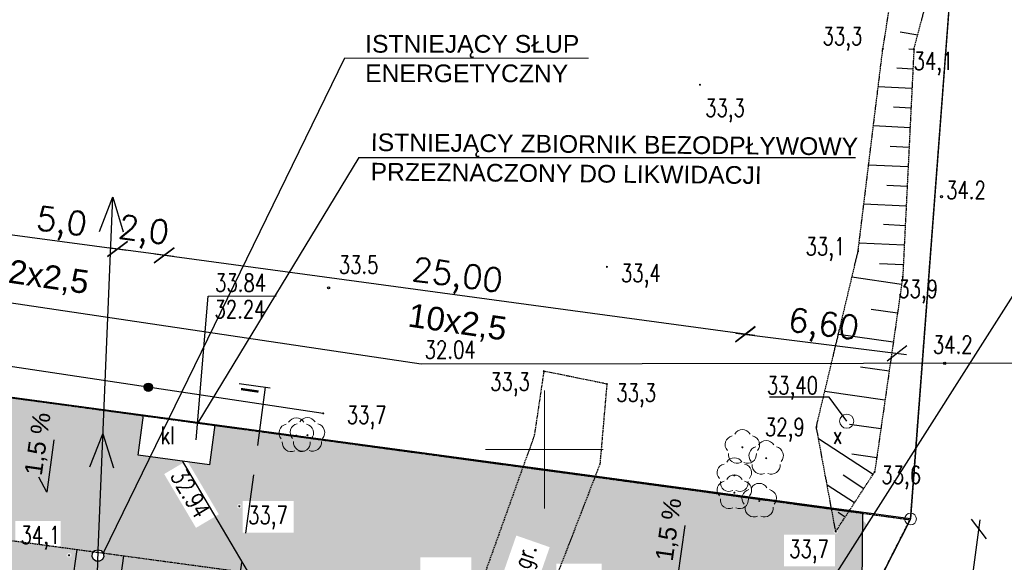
# Model space of a CAD drawing. Header units: inches. Extents: x 6268 to 12323, y 5221 to 42059.
# Tile 34 of 98: x 8872 to 9707, y 7259 to 7720. Entities that reach past the tile are written whole.
import ezdxf
from ezdxf.enums import TextEntityAlignment as Align

# ---------------------------------------------------------------- set-up
doc = ezdxf.new("R2010")
doc.units = ezdxf.units.IN
doc.header["$MEASUREMENT"] = 0
for name, pattern in [('2', [1.5, 1, -0.5]), ('424', [1.5, 1, -0.5]), ('9', [1.75, 1.25, -0.5]), ('901', [0])]:
    doc.linetypes.add(name, pattern=pattern)
doc.layers.get('Defpoints').update_dxf_attribs({"lineweight": 9})
for name, color, linetype in [('000_Inne__niezydentyfikowane_', 7, 'Continuous'), ('202-punkt_graniczny', 7, 'Continuous'), ('218-kontur_uzytku_gruntowego', 7, 'Continuous'), ('219-dzialka_ewidencyjna', 7, 'Continuous'), ('drzewo_lisciaste', 7, 'Continuous'), ('jezdnia', 7, 'Continuous'), ('komora_podziemna-Atr17', 7, 'Continuous'), ('ogrodzenie_trwale', 7, 'Continuous'), ('osadnik__szambo', 7, 'Continuous'), ('osadnik__szambo-Atr17', 7, 'Continuous'), ('pikieta_naturalna', 7, 'Continuous'), ('pikieta_naturalna-Atr2', 7, 'Continuous'), ('pikieta_sztuczna-Atr2', 7, 'Continuous'), ('przewod_elektroenergetyczny_nis', 7, 'Continuous'), ('przewod_elektroenergetyczny_pod', 7, 'Continuous'), ('przewod_kanalizacyjny', 7, 'Continuous'), ('przewod_wodociagowy', 7, 'Continuous'), ('rzedna-Atr2', 7, 'Continuous'), ('rzedna-Atr3', 7, 'Continuous'), ('skarpa_nieumocniona', 7, 'Continuous'), ('slup_przewodow_napowietrznych', 7, 'Continuous')]:
    doc.layers.add(name, color=color, linetype=linetype)
doc.layers.add('opisy', color=7, linetype='Continuous', lineweight=20)
doc.styles.add('arial', font='arial.ttf', dxfattribs={"height": 1.7})
doc.styles.get("Standard").update_dxf_attribs({"font": 'txt.shx'})
doc.styles.add('STYL_ARIAL', font='simplex', dxfattribs={"width": 0.75, "oblique": 0.1})
doc.dimstyles.new('ISO-25', dxfattribs={"dimtxt": 13, "dimasz": 7, "dimexe": 1, "dimexo": 90, "dimgap": 2.5, "dimtad": 1, "dimdec": 0, "dimtxsty": 'Standard', "dimblk": 'ARCHTICK', "dimcen": 2.5, "dimdle": 8, "dimadec": 0, "dimazin": 0, "dimtfac": 1, "dimtdec": 0, "dimtmove": 1, "dimatfit": 3, "dimldrblk": 'ARCHTICK', "dimfxl": 2, "dimfxlon": 1, "dimarcsym": 0})

# ---------------------------------------------------------------- blocks, each defined once
blk = doc.blocks.new('202')
at = {"color": 0, "linetype": 'Continuous', "lineweight": 0}
blk.add_circle((0, 0), 0.25, dxfattribs=at)
blk = doc.blocks.new('US15')
at = {"color": 7}
blk.add_polyline3d([(0, 0.25, 0), (0.1352, 0.2103, 0), (0.2274, 0.1039, 0), (0.2475, -0.0356, 0), (0.1889, -0.1637, 0), (0.0704, -0.2399, 0), (-0.0704, -0.2399, 0), (-0.1889, -0.1637, 0), (-0.2475, -0.0356, 0), (-0.2274, 0.1039, 0), (-0.1352, 0.2103, 0), (0, 0.25, 0)], dxfattribs=at)
blk = doc.blocks.new('PW01')
at = {"color": 7}
blk.add_polyline3d([(0.045, 0, 0), (0.0318, -0.0318, 0), (0, -0.045, 0), (-0.0318, -0.0318, 0), (-0.045, 0, 0), (-0.0318, 0.0318, 0), (0, 0.045, 0), (0.0318, 0.0318, 0), (0.045, 0, 0)], dxfattribs=at)
blk = doc.blocks.new('801')
at = {"linetype": 'Continuous', "lineweight": 13}
h = blk.add_hatch(color=0, dxfattribs=at)
edge = h.paths.add_edge_path()
edge.add_arc((0, 0), 0.045, 0, 360)
blk = doc.blocks.new('922')
at = {"linetype": 'Continuous', "lineweight": 0}
h = blk.add_hatch(color=0, dxfattribs=at)
edge = h.paths.add_edge_path()
edge.add_arc((0, 0), 0.045, 0, 360)
at = {"color": 0, "linetype": 'Continuous', "lineweight": 0}
for centre, start, end in [((-0.357, 0.116), 102.147, 221.853), ((0, 0.375), 30.147, 149.853), ((0.357, 0.116), 318.147, 77.853), ((-0.22, -0.303), 174.147, 293.853), ((0.22, -0.303), 246.147, 5.853)]:
    blk.add_arc(centre, 0.375, start, end, dxfattribs=at)
blk = doc.blocks.new('506')
at = {"color": 0, "linetype": 'Continuous', "lineweight": 13}
blk.add_circle((0, 0), 0.3, dxfattribs=at)
blk = doc.blocks.new('_Oblique')
at = {"color": 0, "linetype": 'ByBlock', "lineweight": -2}
blk.add_line((-0.5, -0.5), (0.5, 0.5), dxfattribs=at)
blk = doc.blocks.new('*D1480')
at = {"color": 0, "lineweight": -2}
blk.add_line((9479.37, 7453.86), (9623.94, 7435.72), dxfattribs=at)
at = {"layer": 'Defpoints', "color": 0}
for p in [(9616, 7436.72), (9455.31, 7197.78), (9584, 7181.64)]:
    blk.add_point(p, dxfattribs=at)
at = {"color": 0, "lineweight": -2, "yscale": 15, "zscale": 15}
for p, xscale, rotation in [((9487.31, 7452.86), 14.99999999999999, 172.8498639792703), ((9616, 7436.72), 15, 352.8498639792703)]:
    blk.add_blockref('_Oblique', p, dxfattribs=dict(at, xscale=xscale, rotation=rotation))
at = {"color": 0, "insert": (9553.42, 7458.85), "char_height": 20, "attachment_point": 5, "rotation": 352.84986}
blk.add_mtext('6,60', dxfattribs=at)
blk = doc.blocks.new('_ArchTick')
at = {"color": 0, "linetype": 'ByBlock', "const_width": 0.15}
blk.add_lwpolyline([(-0.5, -0.5), (0.5, 0.5)], dxfattribs=at)
blk = doc.blocks.new('*D1481')
at = {"color": 0, "lineweight": -2}
blk.add_line((9495.23, 7451.79), (8986.53, 7520.83), dxfattribs=at)
at = {"layer": 'Defpoints', "color": 0}
for p in [(9001.75, 7573.48), (8994.46, 7519.76), (9494.6, 7506.59)]:
    blk.add_point(p, dxfattribs=at)
at = {"color": 0, "lineweight": -2, "xscale": 14.99999999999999, "yscale": 15, "zscale": 15}
for p, rotation in [((8994.46, 7519.76), 172.2705587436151), ((9487.31, 7452.86), 352.2705587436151)]:
    blk.add_blockref('_Oblique', p, dxfattribs=dict(at, rotation=rotation))
at = {"color": 0, "insert": (9242.79, 7500.35), "char_height": 20, "attachment_point": 5, "rotation": 352.27056}
blk.add_mtext('25,00', dxfattribs=at)
blk = doc.blocks.new('*D1482')
at = {"color": 0, "lineweight": -2}
blk.add_line((9002.34, 7518.69), (8946.85, 7526.22), dxfattribs=at)
at = {"layer": 'Defpoints', "color": 0}
for p in [(8954.77, 7525.14), (8920.21, 7270.38), (8959.85, 7265)]:
    blk.add_point(p, dxfattribs=at)
at = {"color": 0, "lineweight": -2}
for p, xscale, yscale, zscale, rotation in [((8954.77, 7525.14), 15.00000000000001, 15.00000000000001, 15.00000000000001, 172.2734560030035), ((8994.41, 7519.76), 15, 15, 15, 352.2734560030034)]:
    blk.add_blockref('_Oblique', p, dxfattribs=dict(at, xscale=xscale, yscale=yscale, zscale=zscale, rotation=rotation))
at = {"color": 0, "insert": (8976.8, 7538.72), "char_height": 20, "attachment_point": 5, "rotation": 352.27346}
blk.add_mtext('2,0', dxfattribs=at)
blk = doc.blocks.new('*D1483')
at = {"color": 0, "lineweight": -2}
blk.add_line((8847.75, 7539.66), (8962.7, 7524.06), dxfattribs=at)
at = {"layer": 'Defpoints', "color": 0}
for p in [(8954.77, 7525.14), (8821.12, 7283.82), (8920.21, 7270.38)]:
    blk.add_point(p, dxfattribs=at)
at = {"color": 0, "lineweight": -2, "xscale": 15, "yscale": 15, "zscale": 15}
for p, rotation in [((8855.68, 7538.58), 172.2734560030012), ((8954.77, 7525.14), 352.2734560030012)]:
    blk.add_blockref('_Oblique', p, dxfattribs=dict(at, rotation=rotation))
at = {"color": 0, "insert": (8907.13, 7545.9), "char_height": 20, "attachment_point": 5, "rotation": 352.27346}
blk.add_mtext('5,0', dxfattribs=at)
blk = doc.blocks.new('*D1487')
at = {"color": 0, "lineweight": -2}
blk.add_line((9668.19, 7160.82), (9686.47, 7295.59), dxfattribs=at)
at = {"layer": 'Defpoints', "color": 0}
for p in [(9471.44, 7316.69), (9685.4, 7287.66), (9455.31, 7197.78)]:
    blk.add_point(p, dxfattribs=at)
at = {"color": 0, "lineweight": -2, "xscale": 15, "yscale": 15, "zscale": 15}
for p, rotation in [((9685.4, 7287.66), 82.27345600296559), ((9669.27, 7168.75), 262.2734560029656)]:
    blk.add_blockref('_Oblique', p, dxfattribs=dict(at, rotation=rotation))
at = {"color": 0, "insert": (9663.29, 7230.11), "char_height": 20, "attachment_point": 5, "rotation": 82.27346}
blk.add_mtext('6,0', dxfattribs=at)

msp = doc.modelspace()

# ---------------------------------------------------------------- hatches: boundary and pattern name
at = {"transparency": 33554585}
h = msp.add_hatch(color=6, dxfattribs=at)
h.set_gradient(color1=(248, 246, 176), color2=(248, 246, 176))
edge = h.paths.add_edge_path()
edge.add_arc((8859.219, 7399.982), 5, 174.863025, 267.68957, ccw=False)
edge.add_line((8854.239, 7400.429), (8782.277, 7410.18))
edge.add_line((8782.277, 7410.18), (8770.36, 7322.351))
edge.add_arc((8781.117, 7283.825), 40, 0, 105.600109, ccw=False)
edge.add_line((8821.117, 7283.825), (8854.351, 7279.316))
edge.add_line((8854.351, 7279.316), (8859.017, 7394.986))
edge = h.paths.add_edge_path()
edge.add_line((8943.351, 7388.34), (8864.138, 7399.087))
edge.add_arc((8859.219, 7399.982), 5, 267.68957, 349.693435, ccw=False)
edge.add_line((8859.017, 7394.986), (8854.351, 7279.316))
edge.add_line((8854.351, 7279.316), (8934.678, 7268.417))
edge.add_line((8934.678, 7268.417), (8935.483, 7269.346))
edge.add_line((8935.483, 7269.346), (8938.548, 7270.246))
edge.add_line((8938.548, 7270.246), (8943.351, 7388.34))
h.paths.add_polyline_path([(9014.419, 7337.982), (9010.181, 7345.045), (8972.219, 7350.182), (8976.768, 7383.806), (8943.351, 7388.34), (8938.54, 7270.036), (8940.891, 7269.346), (8942.631, 7267.338), (9066.062, 7250.591)])
edge = h.paths.add_edge_path()
edge.add_line((9105.612, 7366.325), (9037.365, 7375.584))
edge.add_line((9037.365, 7375.584), (9032.819, 7341.982))
edge.add_line((9032.819, 7341.982), (9010.181, 7345.045))
edge.add_line((9010.181, 7345.045), (9014.419, 7337.982))
edge.add_line((9014.419, 7337.982), (9066.062, 7250.591))
edge.add_line((9066.062, 7250.591), (9374.175, 7208.787))
edge.add_arc((9374.875, 7208.074), 1, 30.086415, 134.460497, ccw=False)
edge.add_line((9375.74, 7208.575), (9455.306, 7197.78))
edge.add_line((9455.306, 7197.78), (9440.076, 7085.521))
edge.add_line((9440.076, 7085.521), (9459.027, 7084.141))
edge.add_line((9459.027, 7084.141), (9586.504, 7284.661))
edge.add_line((9586.504, 7284.661), (9586.617, 7301.063))
edge.add_line((9586.617, 7301.063), (9499.173, 7312.407))
edge.add_arc((9499.039, 7311.416), 1, 0, 82.273456, ccw=False)
edge.add_arc((9499.039, 7311.416), 1, -180, 0, ccw=False)
edge.add_arc((9499.039, 7311.416), 1, 82.273456, 180, ccw=False)
edge.add_line((9499.173, 7312.407), (9106.779, 7365.965))
edge.add_arc((9106.429, 7366.902), 1, 215.243982, 290.467283, ccw=False)
edge = h.paths.add_edge_path(flags=0)
edge.add_arc((9058.119, 7307.042), 0.2, 0, 360)
edge = h.paths.add_edge_path(flags=0)
edge.add_arc((9058.119, 7307.042), 0.6, 0, 360)
edge = h.paths.add_edge_path(flags=0)
edge.add_arc((9058.119, 7307.042), 1, 0, 360)
edge = h.paths.add_edge_path(flags=16)
edge.add_arc((9058.119, 7307.042), 1.4, 0, 360)
edge = h.paths.add_edge_path(flags=16)
edge.add_arc((9058.119, 7307.042), 1.8, 0, 360)
edge = h.paths.add_edge_path(flags=0)
edge.add_arc((9259.059, 7229.842), 0.2, 0, 360)
edge = h.paths.add_edge_path(flags=0)
edge.add_arc((9259.059, 7229.842), 0.6, 0, 360)
edge = h.paths.add_edge_path(flags=0)
edge.add_arc((9259.059, 7229.842), 1, 0, 360)
edge = h.paths.add_edge_path(flags=16)
edge.add_arc((9259.059, 7229.842), 1.4, 0, 360)
edge = h.paths.add_edge_path(flags=16)
edge.add_arc((9259.059, 7229.842), 1.8, 0, 360)
edge = h.paths.add_edge_path(flags=0)
edge.add_arc((9322.899, 7236.662), 0.2, 0, 360)
edge = h.paths.add_edge_path(flags=0)
edge.add_arc((9322.899, 7236.662), 0.6, 0, 360)
edge = h.paths.add_edge_path(flags=0)
edge.add_arc((9322.899, 7236.662), 1, 0, 360)
edge = h.paths.add_edge_path(flags=16)
edge.add_arc((9322.899, 7236.662), 1.4, 0, 360)
edge = h.paths.add_edge_path(flags=16)
edge.add_arc((9322.899, 7236.662), 1.8, 0, 360)
edge = h.paths.add_edge_path(flags=16)
edge.add_arc((9449.979, 7120.302), 1, 0, 360)
edge = h.paths.add_edge_path(flags=0)
edge.add_arc((9563.979, 7285.602), 0.2, 0, 360)
edge = h.paths.add_edge_path(flags=0)
edge.add_arc((9563.979, 7285.602), 0.6, 0, 360)
edge = h.paths.add_edge_path(flags=0)
edge.add_arc((9563.979, 7285.602), 1, 0, 360)
edge = h.paths.add_edge_path(flags=16)
edge.add_arc((9563.979, 7285.602), 1.4, 0, 360)
edge = h.paths.add_edge_path(flags=16)
edge.add_arc((9563.979, 7285.602), 1.8, 0, 360)
edge = h.paths.add_edge_path()
edge.add_line((9586.419, 7215.582), (9586.58, 7295.582))
edge.add_line((9586.58, 7295.582), (9590.641, 7291.169))
edge.add_line((9590.641, 7291.169), (9459.027, 7084.141))
edge.add_line((9459.027, 7084.141), (9463.981, 7083.427))
edge.add_line((9463.981, 7083.427), (9463.794, 7080.709))
edge.add_line((9463.794, 7080.709), (9528.579, 7075.302))
edge.add_line((9528.579, 7075.302), (9517.997, 6936.18))
edge.add_line((9517.997, 6936.18), (9583.592, 6931.698))
edge.add_line((9583.592, 6931.698), (9583.986, 6937.457))
edge.add_line((9583.986, 6937.457), (9584.564, 7003.543))
edge.add_line((9584.564, 7003.543), (9585.517, 7112.452))
edge.add_arc((9582.667, 7114.484), 3.5, 180, 324.50973, ccw=False)
edge.add_arc((9582.667, 7114.484), 3.5, 34.487771, 180, ccw=False)
edge.add_line((9585.552, 7116.465), (9586.419, 7215.582))
edge = h.paths.add_edge_path(flags=0)
edge.add_arc((9584.679, 7215.782), 0.2, 0, 360)
edge = h.paths.add_edge_path(flags=0)
edge.add_arc((9584.679, 7215.782), 0.6, 0, 360)
edge = h.paths.add_edge_path(flags=16)
edge.add_arc((9584.679, 7215.782), 1, 0, 360)
edge = h.paths.add_edge_path(flags=16)
edge.add_arc((9584.679, 7215.782), 1.4, 0, 360)
edge = h.paths.add_edge_path(flags=17)
edge.add_arc((9584.679, 7215.782), 1.8, 0, 360)
edge = h.paths.add_edge_path(flags=0)
edge.add_arc((9580.779, 7019.342), 0.2, 0, 360)
edge = h.paths.add_edge_path(flags=0)
edge.add_arc((9580.779, 7019.342), 0.6, 0, 360)
edge = h.paths.add_edge_path(flags=0)
edge.add_arc((9580.779, 7019.342), 1, 0, 360)
edge = h.paths.add_edge_path(flags=16)
edge.add_arc((9580.779, 7019.342), 1.4, 0, 360)
edge = h.paths.add_edge_path(flags=16)
edge.add_arc((9580.779, 7019.342), 1.8, 0, 360)
edge = h.paths.add_edge_path(flags=16)
edge.add_arc((9579.141, 6964.528), 3.5, 0, 360)
edge = h.paths.add_edge_path(flags=16)
edge.add_arc((9579.141, 6964.528), 3.15, 0, 360)
edge = h.paths.add_edge_path(flags=0)
edge.add_arc((9579.141, 6964.528), 2.8, 0, 360)
edge = h.paths.add_edge_path(flags=0)
edge.add_arc((9579.141, 6964.528), 2.45, 0, 360)
edge = h.paths.add_edge_path(flags=0)
edge.add_arc((9579.141, 6964.528), 2.1, 0, 360)
edge = h.paths.add_edge_path(flags=0)
edge.add_arc((9579.141, 6964.528), 1.75, 0, 360)
edge = h.paths.add_edge_path(flags=0)
edge.add_arc((9579.141, 6964.528), 1.4, 0, 360)
edge = h.paths.add_edge_path(flags=0)
edge.add_arc((9579.141, 6964.528), 1.05, 0, 360)
edge = h.paths.add_edge_path(flags=0)
edge.add_arc((9579.141, 6964.528), 0.7, 0, 360)
h.paths.add_polyline_path([(9528.579, 7075.302), (9463.794, 7080.709), (9459.157, 7013.387), (9458.538, 7004.958), (9488.186, 7002.349), (9487.694, 6995.148), (9484.342, 6946.076), (9486.549, 6938.328), (9517.997, 6936.18)])
h.paths.add_polyline_path([(8821.573, 7314.911), (8834.33, 7315.47), (8850.464, 7315.913), (8809.669, 7314.634)], flags=16)
h.paths.add_polyline_path([(8868.079, 7267.648), (8906.472, 7267.648), (8906.472, 7294.434), (8868.079, 7294.434)])
h.paths.add_polyline_path([(8994.375, 7334.314), (9021.362, 7288.658), (9040.731, 7300.107), (9013.744, 7345.763)], flags=16)
h.paths.add_polyline_path([(9308.549, 7235.512), (9321.371, 7272.269), (9293.045, 7282.15), (9280.223, 7245.394)], flags=16)
h.paths.add_polyline_path([(9061.055, 7284.67), (9104.269, 7284.67), (9104.269, 7311.456), (9061.055, 7311.456)], flags=16)
h.paths.add_polyline_path([(9211.587, 7236.822), (9254.801, 7236.822), (9254.801, 7263.608), (9211.587, 7263.608)], flags=16)
h.paths.add_polyline_path([(9326.941, 7231.584), (9365.334, 7231.584), (9365.334, 7258.37), (9326.941, 7258.37)], flags=16)
h.paths.add_polyline_path([(9519.997, 7256.022), (9563.211, 7256.022), (9563.211, 7282.808), (9519.997, 7282.808)], flags=16)
h.paths.add_polyline_path([(9429.273, 7143.942), (9472.487, 7143.942), (9472.487, 7170.728), (9429.273, 7170.728)], flags=17)
h.paths.add_polyline_path([(9527.775, 7172.097), (9547.319, 7202.839), (9528.331, 7214.911), (9508.787, 7184.169)], flags=16)
h.paths.add_polyline_path([(9504.581, 7076.698), (9555.831, 7076.698), (9555.831, 7103.484), (9504.581, 7103.484)], flags=16)
h.paths.add_polyline_path([(9529.211, 7000.118), (9572.425, 7000.118), (9572.425, 7026.904), (9529.211, 7026.904)], flags=16)
h = msp.add_hatch(color=1, dxfattribs=at)
h.set_gradient(color1=(228, 162, 119), color2=(228, 162, 119))
h.paths.add_polyline_path([(8854.351, 7279.316), (8821.117, 7283.825), (8807.672, 7184.733), (8850.301, 7178.949)])
h.paths.add_polyline_path([(8870.663, 7277.102), (8854.351, 7279.316), (8850.301, 7178.949), (8857.219, 7178.01)])
h.paths.add_polyline_path([(8920.209, 7270.38), (8870.663, 7277.102), (8857.219, 7178.01), (8906.765, 7171.288)])
h.paths.add_polyline_path([(8911.679, 7265.402, -1), (8915.679, 7265.402, -1)], flags=16)
h.paths.add_polyline_path([(8911.879, 7265.402, -1), (8915.479, 7265.402, -1)], flags=0)
h.paths.add_polyline_path([(8912.079, 7265.402, -1), (8915.279, 7265.402, -1)], flags=0)
h.paths.add_polyline_path([(8912.279, 7265.402, -1), (8915.079, 7265.402, -1)], flags=0)
h.paths.add_polyline_path([(8912.479, 7265.402, -1), (8914.879, 7265.402, -1)], flags=0)
h.paths.add_polyline_path([(8912.679, 7265.402, -1), (8914.679, 7265.402, -1)], flags=0)
h.paths.add_polyline_path([(8912.879, 7265.402, -1), (8914.479, 7265.402, -1)], flags=0)
h.paths.add_polyline_path([(8913.079, 7265.402, -1), (8914.279, 7265.402, -1)], flags=0)
h.paths.add_polyline_path([(8913.279, 7265.402, -1), (8914.079, 7265.402, -1)], flags=0)
h.paths.add_polyline_path([(8913.479, 7265.402, -1), (8913.879, 7265.402, -1)], flags=0)
h.paths.add_polyline_path([(9009.392, 7258.28), (8959.846, 7265.002), (8946.401, 7165.91), (8995.947, 7159.188)])
h.paths.add_polyline_path([(9058.938, 7251.558), (9009.392, 7258.28), (8995.947, 7159.188), (9045.494, 7152.466)])
h.paths.add_polyline_path([(9066.062, 7250.591), (9058.938, 7251.558), (9045.494, 7152.466), (9095.04, 7145.743), (9101.198, 7191.133)])
h.paths.add_polyline_path([(9158.03, 7238.113), (9108.484, 7244.835), (9101.198, 7191.133), (9130.896, 7140.879), (9144.586, 7139.021)])
h.paths.add_polyline_path([(9108.484, 7244.835), (9066.062, 7250.591), (9101.198, 7191.133)])
h.paths.add_polyline_path([(9099.979, 7214.222, -1), (9100.379, 7214.222, -1)], flags=0)
h.paths.add_polyline_path([(9099.579, 7214.222, -1), (9100.779, 7214.222, -1)], flags=0)
h.paths.add_polyline_path([(9099.179, 7214.222, -1), (9101.179, 7214.222, -1)], flags=16)
h.paths.add_polyline_path([(9098.779, 7214.222, -1), (9101.579, 7214.222, -1)], flags=0)
h.paths.add_polyline_path([(9098.379, 7214.222, -1), (9101.979, 7214.222, -1)], flags=16)
h.paths.add_polyline_path([(9207.576, 7231.391), (9158.03, 7238.113), (9144.586, 7139.021), (9194.132, 7132.299)])
h.paths.add_polyline_path([(9257.122, 7224.669), (9207.576, 7231.391), (9194.132, 7132.299), (9243.678, 7125.577)])
h.paths.add_polyline_path([(9306.668, 7217.946), (9258.901, 7224.427), (9255.973, 7123.908), (9293.224, 7118.854)])
h.paths.add_polyline_path([(9356.214, 7211.224), (9306.668, 7217.946), (9293.224, 7118.854), (9342.77, 7112.132)])
h.paths.add_polyline_path([(9340.119, 7130.762, -1), (9340.519, 7130.762, -1)], flags=0)
h.paths.add_polyline_path([(9339.719, 7130.762, -1), (9340.919, 7130.762, -1)], flags=0)
h.paths.add_polyline_path([(9339.319, 7130.762, -1), (9341.319, 7130.762, -1)], flags=0)
h.paths.add_polyline_path([(9338.919, 7130.762, -1), (9341.719, 7130.762, -1)], flags=0)
h.paths.add_polyline_path([(9338.519, 7130.762, -1), (9342.119, 7130.762, -1)], flags=16)
h.paths.add_polyline_path([(9258.901, 7224.427), (9257.122, 7224.669), (9243.678, 7125.577), (9255.973, 7123.908)])
h.paths.add_polyline_path([(9405.76, 7204.502), (9375.74, 7208.575, -0.1320361), (9375.875, 7208.074, -0.9766602), (9373.876, 7208.026), (9373.342, 7207.27), (9370.436, 7209.295), (9356.214, 7211.224), (9344.039, 7121.487), (9348.081, 7111.412), (9392.316, 7105.41)])
h.paths.add_polyline_path([(9378.691, 7180.33, -1), (9380.691, 7180.33, -1)], flags=16)
h.paths.add_polyline_path([(9455.306, 7197.78), (9405.76, 7204.502), (9392.316, 7105.41), (9441.862, 7098.688), (9442.974, 7106.887, -0.0991761), (9440.35, 7108.617), (9443.564, 7111.234)])
h.paths.add_polyline_path([(9405.215, 7148.104, -1), (9403.215, 7148.104, -1)], flags=16)
h.paths.add_polyline_path([(9443.659, 7142.782, -1), (9444.059, 7142.782, -1)], flags=0)
h.paths.add_polyline_path([(9443.259, 7142.782, -1), (9444.459, 7142.782, -1)], flags=0)
h.paths.add_polyline_path([(9442.859, 7142.782, -1), (9444.859, 7142.782, -1)], flags=0)
h.paths.add_polyline_path([(9442.459, 7142.782, -1), (9445.259, 7142.782, -1)], flags=0)
h.paths.add_polyline_path([(9442.059, 7142.782, -1), (9445.659, 7142.782, -1)], flags=16)
h.paths.add_polyline_path([(8800.157, 7179.84), (8838.55, 7179.84), (8838.55, 7206.626), (8800.157, 7206.626)], flags=9)
h.paths.add_polyline_path([(8868.079, 7267.648), (8906.472, 7267.648), (8906.472, 7294.434), (8868.079, 7294.434)], flags=9)
h.paths.add_polyline_path([(8953.235, 7224.25), (8991.628, 7224.25), (8991.628, 7251.036), (8953.235, 7251.036)], flags=25)
h.paths.add_polyline_path([(9109.415, 7212.01), (9152.629, 7212.01), (9152.629, 7238.796), (9109.415, 7238.796)], flags=24)
h.paths.add_polyline_path([(9094.416, 7179.731), (9124.396, 7128.998), (9143.767, 7140.445), (9113.786, 7191.178)], flags=9)
h.paths.add_polyline_path([(9149.278, 7155.737), (9244.516, 7155.737), (9244.516, 7201.451), (9149.278, 7201.451)], flags=9)
h.paths.add_polyline_path([(9190.553, 7107.07), (9242.874, 7107.07), (9242.874, 7133.856), (9190.553, 7133.856)], flags=9)
h.paths.add_polyline_path([(9277.933, 7145.524), (9304.362, 7145.524), (9304.362, 7175.524), (9277.933, 7175.524)], flags=24)
h.paths.add_polyline_path([(9342.793, 7114.69), (9386.007, 7114.69), (9386.007, 7141.476), (9342.793, 7141.476)], flags=9)
h.paths.add_polyline_path([(9429.273, 7143.942), (9472.487, 7143.942), (9472.487, 7170.728), (9429.273, 7170.728)], flags=9)
h = msp.add_hatch(color=1, dxfattribs=at)
h.set_gradient(color1=(88, 186, 72), color2=(88, 186, 72), tint=1)
h.paths.add_polyline_path([(8959.846, 7265.002), (8942.719, 7267.326), (8943.137, 7264.428), (8941.965, 7261.866), (8939.595, 7260.342), (8936.779, 7260.342), (8934.409, 7261.866), (8933.237, 7264.428), (8933.639, 7267.218), (8934.678, 7268.417), (8920.209, 7270.38), (8906.765, 7171.288), (8946.401, 7165.91)])
h.paths.add_polyline_path([(8937.499, 7240.322, -1), (8937.899, 7240.322, -1)], flags=0)
h.paths.add_polyline_path([(8937.299, 7240.322, -1), (8938.099, 7240.322, -1)], flags=0)
h.paths.add_polyline_path([(8937.099, 7240.322, -1), (8938.299, 7240.322, -1)], flags=0)
h.paths.add_polyline_path([(8936.899, 7240.322, -1), (8938.499, 7240.322, -1)], flags=0)
h.paths.add_polyline_path([(8936.699, 7240.322, -1), (8938.699, 7240.322, -1)], flags=0)
h.paths.add_polyline_path([(8936.499, 7240.322, -1), (8938.899, 7240.322, -1)], flags=0)
h.paths.add_polyline_path([(8936.299, 7240.322, -1), (8939.099, 7240.322, -1)], flags=0)
h.paths.add_polyline_path([(8936.099, 7240.322, -1), (8939.299, 7240.322, -1)], flags=0)
h.paths.add_polyline_path([(8935.899, 7240.322, -1), (8939.499, 7240.322, -1)], flags=0)
h.paths.add_polyline_path([(8935.699, 7240.322, -1), (8939.699, 7240.322, -1)], flags=16)

# ---------------------------------------------------------------- linework, layer by layer
at = {"color": 1}
for p, q in [((9147.451, 7686.984), (8942.735, 7267.218)), ((9159.332, 7602.688), (9022.837, 7377.873)), ((9159.332, 7602.688), (9580.713, 7602.688))]:
    msp.add_line(p, q, dxfattribs=at)
at = {"color": 1, "lineweight": 0}
msp.add_line((9147.451, 7686.984), (9354.233, 7686.984), dxfattribs=at)
at = {"color": 1, "linetype": '2', "lineweight": 30, "ltscale": 50}
for p, q in [((8711.419, 7419.782), (9627.019, 7295.582)), ((9627.019, 7295.582), (9586.419, 7215.541))]:
    msp.add_line(p, q, dxfattribs=at)
at = {"color": 0, "linetype": '2', "ltscale": 50}
msp.add_line((9080.16, 7407.973), (9036.862, 7088.847), dxfattribs=at)
at = {"color": 0}
msp.add_line((9057.898, 7410.993), (9084.296, 7407.412), dxfattribs=at)
for p, q in [((9586.617, 7301.063), (8859.21, 7399.756)), ((8900.75, 7363.362), (8894.732, 7319.008)), ((8894.732, 7319.008), (8887.943, 7331.775)), ((9586.617, 7301.063), (9584.564, 7003.543)), ((9435.847, 7290.762), (9429.829, 7246.407)), ((8920.209, 7270.38), (8906.765, 7171.288)), ((8959.846, 7265.002), (8946.401, 7165.91))]:
    msp.add_line(p, q)
at = {"layer": '000_Inne__niezydentyfikowane_', "color": 7}
msp.add_polyline3d([(9618.657, 7709.294, 0), (9633.511, 7706.804, 0)], dxfattribs=at)
at = {"layer": '218-kontur_uzytku_gruntowego', "color": 3, "linetype": '2'}
for points in [[(9683.029, 8036.168, 0), (9627.019, 7295.582, 0)], [(8859.019, 7399.782, 0), (9627.019, 7295.582, 0)], [(9586.419, 7215.582, 0), (9627.019, 7295.582, 0)]]:
    msp.add_polyline3d(points, dxfattribs=at)
at = {"layer": '218-kontur_uzytku_gruntowego', "linetype": '2'}
msp.add_polyline3d([(8821.117, 7283.825, 0), (9455.306, 7197.78, 0)], dxfattribs=at)
at = {"layer": '219-dzialka_ewidencyjna', "color": 7}
for points in [[(9683.077, 8036.164, 0), (9627.419, 7296.182, 0)], [(9627.419, 7296.182, 0), (8859.219, 7399.982, 0)], [(9627.419, 7296.182, 0), (9586.419, 7215.582, 0)]]:
    msp.add_polyline3d(points, dxfattribs=at)
at = {"layer": 'jezdnia', "color": 7, "linetype": '424'}
for points in [[(9369.839, 7410.642, 0), (9316.399, 7421.542, 0), (9308.259, 7366.922, 0), (9259.059, 7229.842, 0), (9255.359, 7102.842, 0)], [(9369.839, 7410.642, 0), (9363.939, 7342.762, 0), (9322.899, 7236.662, 0), (9340.319, 7130.762, 0), (9356.219, 7091.122, 0)]]:
    msp.add_polyline3d(points, dxfattribs=at)
at = {"layer": 'ogrodzenie_trwale', "color": 7, "linetype": '901'}
msp.add_polyline3d([(9129.259, 7385.762, 0), (8750.679, 7442.342, 0)], dxfattribs=at)
at = {"layer": 'ogrodzenie_trwale', "color": 7}
for radius in [3.5, 3.15, 2.8, 2.45, 2.1, 1.75, 1.4, 1.05, 0.7]:
    msp.add_circle((8980.907, 7407.934), radius, dxfattribs=at)
at = {"layer": 'opisy', "color": 7}
for points in [[(9316.819, 7305.182, 0), (9316.819, 7405.182, 0)], [(9266.819, 7355.182, 0), (9366.819, 7355.182, 0)]]:
    msp.add_polyline3d(points, dxfattribs=at)
at = {"layer": 'osadnik__szambo', "color": 34}
msp.add_polyline3d([(8976.819, 7384.182, 0), (9037.419, 7375.982, 0), (9032.819, 7341.982, 0), (8972.219, 7350.182, 0), (8976.819, 7384.182, 0)], dxfattribs=at)
at = {"layer": 'przewod_elektroenergetyczny_nis', "color": 1}
for points in [[(8929.539, 6970.676, 0), (8938.519, 7269.532, 0), (8950.705, 7569.158, 0), (8959.471, 7539.652, 0)], [(8939.603, 7539.89, 0), (8950.727, 7569.39, 0)], [(8931.319, 7340.376, 0), (8942.277, 7368.42, 0), (8951.377, 7339.448, 0)]]:
    msp.add_polyline3d(points, dxfattribs=at)
at = {"layer": 'przewod_elektroenergetyczny_pod', "color": 1}
msp.add_polyline3d([(9372.497, 6948.03, 0), (10022.819, 7970.982, 0)], dxfattribs=at)
at = {"layer": 'przewod_kanalizacyjny', "color": 34}
msp.add_polyline3d([(9182.819, 7052.982, 0), (9176.219, 7064.182, 0), (9014.419, 7337.982, 0), (9010.219, 7344.982, 0)], dxfattribs=at)
at = {"layer": 'przewod_wodociagowy', "color": 5}
msp.add_polyline3d([(9834.419, 7564.782, 0), (9814.219, 7534.982, 0), (9774.819, 7428.382, 0), (9212.419, 7427.582, 0), (8788.619, 7490.582, 0)], dxfattribs=at)
at = {"layer": 'rzedna-Atr2', "color": 7}
for points in [[(9021.619, 7363.182, 0), (9031.745, 7485.296, 0), (9089.385, 7485.47, 0)], [(9573.259, 7379.122, 0), (9558.419, 7399.382, 0), (9507.779, 7399.382, 0)]]:
    msp.add_polyline3d(points, dxfattribs=at)
at = {"layer": 'skarpa_nieumocniona', "color": 7, "linetype": '9'}
for points in [[(9630.259, 7694.622, 0), (9705.419, 7976.182, 0)], [(9603.919, 7694.902, 0), (9616.619, 7774.182, 0)], [(9547.539, 7374.182, 0), (9582.959, 7523.422, 0), (9603.919, 7694.902, 0)], [(9630.259, 7694.622, 0), (9620.799, 7501.822, 0), (9596.979, 7336.062, 0)], [(9563.979, 7285.602, 0), (9547.539, 7374.182, 0)], [(9563.979, 7285.602, 0), (9596.979, 7336.062, 0)]]:
    msp.add_polyline3d(points, dxfattribs=at)
at = {"layer": 'skarpa_nieumocniona', "color": 7}
for points in [[(9630.251, 7694.456, 0), (9625.927, 7694.668, 0)], [(9629.435, 7677.842, 0), (9615.717, 7678.516, 0)], [(9628.621, 7661.228, 0), (9599.975, 7662.634, 0)], [(9627.805, 7644.614, 0), (9612.879, 7645.346, 0)], [(9626.991, 7628, 0), (9595.927, 7629.524, 0)], [(9626.175, 7611.386, 0), (9610.039, 7612.178, 0)], [(9625.359, 7594.772, 0), (9591.881, 7596.414, 0)], [(9624.545, 7578.158, 0), (9607.201, 7579.01, 0)], [(9623.729, 7561.544, 0), (9587.833, 7563.306, 0)], [(9622.915, 7544.93, 0), (9604.363, 7545.84, 0)], [(9622.099, 7528.316, 0), (9583.787, 7530.196, 0)], [(9621.283, 7511.702, 0), (9600.967, 7512.7, 0)], [(9619.841, 7495.148, 0), (9577.687, 7501.206, 0)], [(9616.315, 7470.622, 0), (9594.129, 7473.81, 0)], [(9612.791, 7446.094, 0), (9566.195, 7452.79, 0)], [(9609.267, 7421.568, 0), (9584.859, 7425.076, 0)], [(9605.741, 7397.042, 0), (9554.705, 7404.376, 0)], [(9602.217, 7372.514, 0), (9575.589, 7376.34, 0)], [(9595.591, 7333.94, 0), (9549.401, 7364.148, 0)], [(9598.693, 7347.988, 0), (9577.577, 7351.022, 0)], [(9587.707, 7321.886, 0), (9570.373, 7333.222, 0)], [(9579.825, 7309.832, 0), (9556.671, 7324.972, 0)], [(9571.941, 7297.776, 0), (9566.125, 7301.582, 0)], [(9564.057, 7285.722, 0), (9563.943, 7285.798, 0)]]:
    msp.add_polyline3d(points, dxfattribs=at)

# ---------------------------------------------------------------- block references
at = {"layer": '202-punkt_graniczny', "color": 7, "xscale": 20, "yscale": 20, "zscale": 20}
msp.add_blockref('202', (9627.419, 7296.182), dxfattribs=at)
at = {"layer": 'drzewo_lisciaste', "color": 3, "xscale": 20, "yscale": 20, "zscale": 20}
for p in [(9106.429, 7366.902), (9115.869, 7367.254), (9484.763, 7356.974), (9504.963, 7347.706), (9477.965, 7333.134), (9477.983, 7318.476), (9499.039, 7311.416)]:
    msp.add_blockref('922', p, dxfattribs=at)
at = {"layer": 'jezdnia', "color": 7, "xscale": 20, "yscale": 20, "zscale": 20}
for p in [(9316.399, 7421.542, 665.06), (9369.839, 7410.642, 665.62)]:
    msp.add_blockref('801', p, dxfattribs=at)
at = {"layer": 'ogrodzenie_trwale', "color": 7, "xscale": 20, "yscale": 20, "zscale": 20}
msp.add_blockref('506', (9573.259, 7379.122, 667.9), dxfattribs=at)
at = {"layer": 'pikieta_naturalna', "color": 7, "xscale": 20, "yscale": 20, "zscale": 20}
for p in [(9653.619, 7569.582), (9133.819, 7492.182), (9656.419, 7428.182)]:
    msp.add_blockref('PW01', p, dxfattribs=at)
at = {"layer": 'pikieta_naturalna-Atr2', "color": 7, "xscale": 20, "yscale": 20, "zscale": 20}
for p in [(9603.919, 7694.902, 665.5), (9630.259, 7694.622, 681.02), (9448.799, 7664.462, 665.86), (9582.959, 7523.422, 661.88), (9369.899, 7510.042, 667.14), (9620.799, 7501.822, 677.14), (9129.259, 7385.762, 673.9), (9547.539, 7374.182, 658.78), (9596.979, 7336.062, 672.86), (9058.119, 7307.042, 673.62), (9563.979, 7285.602, 674.8)]:
    msp.add_blockref('801', p, dxfattribs=at)
at = {"layer": 'pikieta_sztuczna-Atr2', "color": 7, "xscale": 20, "yscale": 20, "zscale": 20}
msp.add_blockref('801', (8913.679, 7265.402, 681.98), dxfattribs=at)
at = {"layer": 'slup_przewodow_napowietrznych', "color": 7, "xscale": 20, "yscale": 20, "zscale": 20}
msp.add_blockref('US15', (8938.187, 7265.14), dxfattribs=at)

# ---------------------------------------------------------------- texts
at = {"attachment_point": 1, "style": 'arial'}
for s, heights, insert, char_height, rotation in [('{\\C240;\\c2367469;ISTNIEJĄCY SŁUP ^JENERGETYCZNY}', [-40.767], (9164.836, 7706.714), 15, 359.984437), ('\\A1;{\\C240;\\c2367469;ISTNIEJĄCY ZBIORNIK BEZODPŁYWOWY \\PPRZEZNACZONY DO LIKWIDACJI}', [-40.788], (9169.744, 7623.322), 15, 359.477649), ('\\A1;{\\C240;\\c2367469;2x2,5}', [-24.038], (8864.184, 7516.564), 20, 351.683719), ('\\A1;{\\C240;\\c2367469;10x2,5}', [-24.038], (9203.14, 7479.367), 20, 351.683719), ('I', [-15], (9059.14, 7403.496), 15, 81.794334), ('1,5 %', [-18.223], (8875.638, 7334.504), 15, 81.794334), ('1,5 %', [-18.223], (9410.736, 7261.904), 15, 81.794334)]:
    msp.add_mtext_dynamic_manual_height_columns(s, width=850.08319, gutter_width=12.5, heights=heights, dxfattribs=dict(at, insert=insert, char_height=char_height, rotation=rotation))
at = {"layer": 'jezdnia', "color": 7, "style": 'STYL_ARIAL', "width": 0.75}
for p in [(9270.813, 7420.034), (9377.813, 7410.716)]:
    msp.add_text('33,3', height=15, dxfattribs=at).set_placement(p, align=Align.TOP_LEFT)
msp.add_text('j.gr.', height=15, rotation=70.7693, dxfattribs=at).set_placement((9286.591, 7248.468), align=Align.TOP_LEFT)
at = {"layer": 'komora_podziemna-Atr17', "color": 7, "style": 'STYL_ARIAL', "width": 0.75}
msp.add_text('x', height=15, dxfattribs=at).set_placement((9561.495, 7355.288), align=Align.BOTTOM_LEFT)
at = {"layer": 'ogrodzenie_trwale', "color": 7, "style": 'STYL_ARIAL', "width": 0.75}
msp.add_text('33,40', height=15, dxfattribs=at).set_placement((9505.549, 7417.002), align=Align.TOP_LEFT)
at = {"layer": 'osadnik__szambo-Atr17', "color": 34, "style": 'STYL_ARIAL', "width": 0.75}
msp.add_text('kl', height=15, dxfattribs=at).set_placement((8991.419, 7355.216), align=Align.BOTTOM_LEFT)
at = {"layer": 'pikieta_naturalna-Atr2', "color": 7, "style": 'STYL_ARIAL', "width": 0.75}
for s, p in [('33,3', (9552.785, 7713.19)), ('34,1', (9630.013, 7692.118)), ('33,3', (9453.193, 7652.392)), ('33,1', (9538.387, 7534.838)), ('33,4', (9381.757, 7512.22)), ('33,9', (9616.979, 7498.888)), ('33,7', (9149.259, 7392.012)), ('32,9', (9503.901, 7381.598)), ('33,6', (9602.627, 7341.046)), ('33,7', (9065.519, 7306.992)), ('33,7', (9524.461, 7278.344))]:
    msp.add_text(s, height=15, dxfattribs=at).set_placement(p, align=Align.TOP_LEFT)
for s, p in [('34.2', (9657.559, 7563.156)), ('33.5', (9142.419, 7499.816)), ('34.2', (9646.313, 7431.94))]:
    msp.add_text(s, height=15, dxfattribs=at).set_placement(p, align=Align.BOTTOM_LEFT)
at = {"layer": 'pikieta_sztuczna-Atr2', "color": 7, "style": 'STYL_ARIAL', "width": 0.75}
msp.add_text('34,1', height=15, dxfattribs=at).set_placement((8872.543, 7289.97), align=Align.TOP_LEFT)
at = {"layer": 'rzedna-Atr2', "color": 34, "style": 'STYL_ARIAL', "width": 0.75}
msp.add_text('33.84', height=15, dxfattribs=at).set_placement((9037.501, 7484.562), align=Align.BOTTOM_LEFT)
at = {"layer": 'rzedna-Atr2', "color": 5, "style": 'STYL_ARIAL', "width": 0.75}
msp.add_text('32.04', height=15, rotation=0.081, dxfattribs=at).set_placement((9215.297, 7427.71), align=Align.BOTTOM_LEFT)
at = {"layer": 'rzedna-Atr2', "color": 34, "style": 'STYL_ARIAL', "width": 0.75}
msp.add_text('32.94', height=15, rotation=300.587, dxfattribs=at).set_placement((8995.207, 7330.45), align=Align.BOTTOM_LEFT)
at = {"layer": 'rzedna-Atr3', "color": 34, "style": 'STYL_ARIAL', "width": 0.75}
msp.add_text('32.24', height=15, dxfattribs=at).set_placement((9036.997, 7462.086), align=Align.BOTTOM_LEFT)

# ---------------------------------------------------------------- dimensions: what is measured, and where the dimension line sits
at = {"color": 1}
for p1, p2, distance, text, picture, middle in [((9494.598, 7506.588), (9001.751, 7573.481), 54.219, '25,00', '*D1481', (9242.788, 7500.347)), ((8821.117, 7283.825), (8920.209, 7270.38), 257.094, '5,0', '*D1483', (8907.133, 7545.9)), ((8959.846, 7265.002), (8920.209, 7270.38), -257.094, '2,0', '*D1482', (8976.8, 7538.719)), ((9455.306, 7197.78), (9584.001, 7181.636), 257.082, '6,60', '*D1480', (9553.416, 7458.847)), ((9455.306, 7197.78), (9471.44, 7316.69), -215.919, '6,0', '*D1487', (9663.294, 7230.11))]:
    dim = msp.add_aligned_dim(p1=p1, p2=p2, distance=distance, text=text, dimstyle='ISO-25', override={"dimtxt": 20, "dimasz": 15, "dimblk1": 'Oblique', "dimblk2": 'Oblique', "dimsah": 1, "dimse1": 1, "dimse2": 1, "dimtmove": 2}, dxfattribs=at)
    dim.commit()
    dim.dimension.update_dxf_attribs({"geometry": picture, "text_midpoint": middle})

doc.saveas('drawing.dxf')
